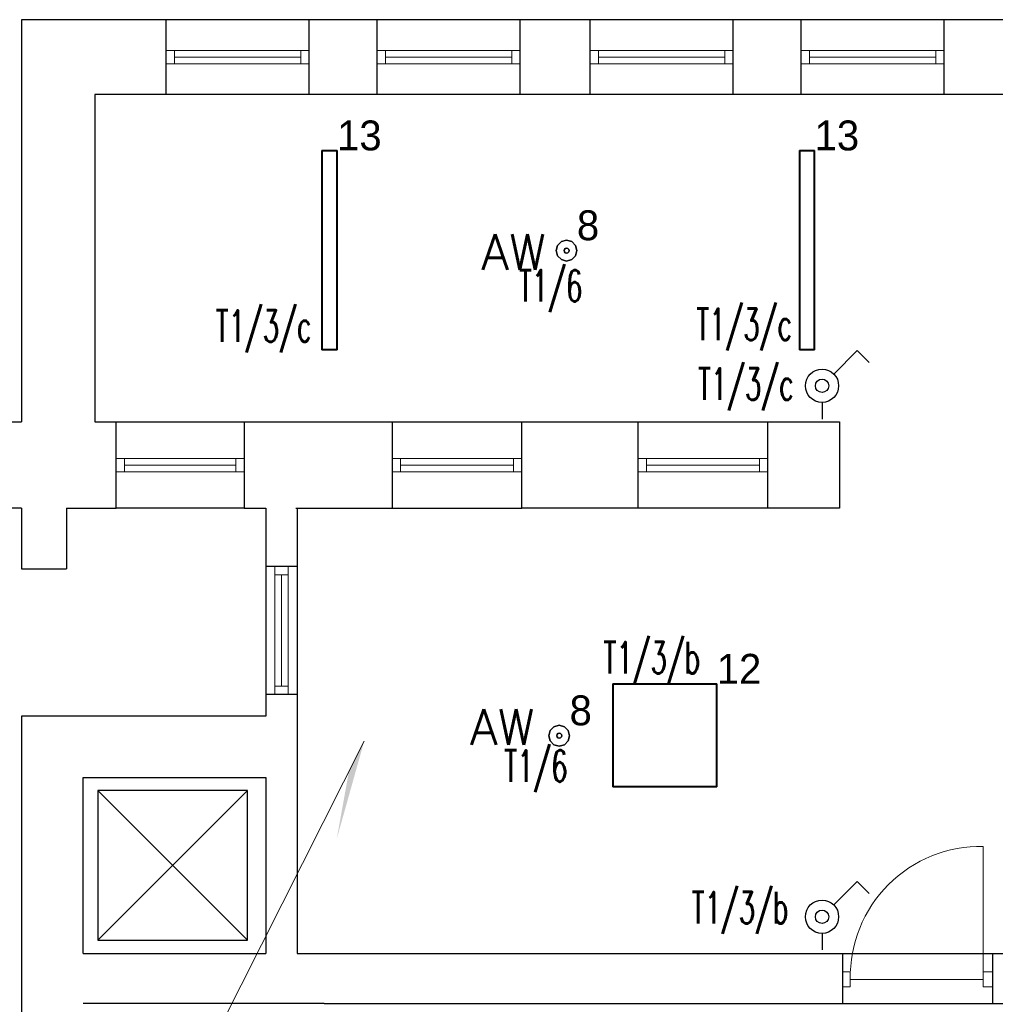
# Model space of a CAD drawing. Header units: millimetres. Extents: x 2260 to 32334, y -33324 to 11762.
# Tile 41 of 79: x 5402 to 5989, y 7225 to 7817. Entities that reach past the tile are written whole.
import ezdxf
from ezdxf.enums import TextEntityAlignment as Align

# ---------------------------------------------------------------- set-up
doc = ezdxf.new("R2010")
doc.units = ezdxf.units.MM
for name, color, linetype in [('DLX_BLD0_LUM', 142, 'Continuous'), ('DLX_BLD0_LUMKEY_IDX', 142, 'Continuous'), ('DLX_BLD1_LUM', 142, 'Continuous'), ('DLX_BLD1_LUMKEY_IDX', 142, 'Continuous'), ('EL_OS_Adres_Opraw', 7, 'Continuous'), ('EL_OSPRZĘT OŚW.', 142, 'Continuous')]:
    doc.layers.add(name, color=color, linetype=linetype)
for name, color, linetype, lineweight in [('E-OPISY', 7, 'Continuous', 0), ('stolarka', 3, 'Continuous', 9), ('ściany nośne', 1, 'Continuous', 25)]:
    doc.layers.add(name, color=color, linetype=linetype, lineweight=lineweight)
doc.styles.add('ADESK1', font='romans', dxfattribs={"oblique": 15})
doc.styles.add('KO', font='simplex.shx')
doc.styles.add('TableTextStyle', font='txt')

# ---------------------------------------------------------------- blocks, each defined once
blk = doc.blocks.new('A$C79356FD1')
at = {"ltscale": 0.5}
blk.add_line((0, 0.5, -66), (0, 0, -66), dxfattribs=at)

msp = doc.modelspace()

# ---------------------------------------------------------------- hatches: boundary and pattern name
at = {"layer": 'E-OPISY'}
h = msp.add_hatch(color=0, dxfattribs=at)
h.dxf.hatch_style = 1
h.paths.add_polyline_path([(5609.607, 7383.149), (5593.033, 7324.095), (5600.39, 7364.863)])

# ---------------------------------------------------------------- linework, layer by layer
at = {"layer": 'DLX_BLD0_LUM'}
for points in [[(5584.105, 7618.585, 0), (5584.105, 7738.585, 0)], [(5584.105, 7738.585, 0), (5584.105, 7738.585, 0)], [(5584.105, 7738.585, 0), (5584.105, 7618.585, 0)], [(5584.105, 7738.585, 0), (5593.305, 7738.585, 0)], [(5593.305, 7738.585, 0), (5584.105, 7738.585, 0)], [(5584.105, 7738.585, 0), (5584.105, 7738.585, 0)], [(5584.105, 7738.585, 0), (5584.105, 7618.585, 0)], [(5593.305, 7738.585, 0), (5584.105, 7738.585, 0)], [(5584.105, 7618.585, 0), (5584.105, 7738.585, 0)], [(5584.105, 7738.585, 0), (5593.305, 7738.585, 0)], [(5584.355, 7738.335, 0), (5584.355, 7618.835, 0)], [(5593.055, 7738.335, 0), (5584.355, 7738.335, 0)], [(5584.355, 7618.835, 0), (5584.355, 7738.335, 0)], [(5584.355, 7738.335, 0), (5593.055, 7738.335, 0)], [(5593.055, 7618.835, 0), (5593.055, 7738.335, 0)], [(5593.055, 7738.335, 0), (5593.055, 7618.835, 0)], [(5593.305, 7738.585, 0), (5593.305, 7618.585, 0)], [(5593.305, 7618.585, 0), (5593.305, 7738.585, 0)], [(5593.305, 7738.585, 0), (5593.305, 7738.585, 0)], [(5593.305, 7738.585, 0), (5593.305, 7738.585, 0)], [(5593.305, 7618.585, 0), (5593.305, 7738.585, 0)], [(5593.305, 7738.585, 0), (5593.305, 7618.585, 0)], [(5871.348, 7618.585, 0), (5871.348, 7738.585, 0)], [(5871.348, 7738.585, 0), (5871.348, 7738.585, 0)], [(5871.348, 7738.585, 0), (5871.348, 7618.585, 0)], [(5871.348, 7738.585, 0), (5880.548, 7738.585, 0)], [(5880.548, 7738.585, 0), (5871.348, 7738.585, 0)], [(5871.348, 7738.585, 0), (5871.348, 7738.585, 0)], [(5871.348, 7738.585, 0), (5871.348, 7618.585, 0)], [(5880.548, 7738.585, 0), (5871.348, 7738.585, 0)], [(5871.348, 7618.585, 0), (5871.348, 7738.585, 0)], [(5871.348, 7738.585, 0), (5880.548, 7738.585, 0)], [(5871.598, 7738.335, 0), (5871.598, 7618.835, 0)], [(5880.298, 7738.335, 0), (5871.598, 7738.335, 0)], [(5871.598, 7618.835, 0), (5871.598, 7738.335, 0)], [(5871.598, 7738.335, 0), (5880.298, 7738.335, 0)], [(5880.298, 7618.835, 0), (5880.298, 7738.335, 0)], [(5880.298, 7738.335, 0), (5880.298, 7618.835, 0)], [(5880.548, 7738.585, 0), (5880.548, 7618.585, 0)], [(5880.548, 7618.585, 0), (5880.548, 7738.585, 0)], [(5880.548, 7738.585, 0), (5880.548, 7738.585, 0)], [(5880.548, 7738.585, 0), (5880.548, 7738.585, 0)], [(5880.548, 7618.585, 0), (5880.548, 7738.585, 0)], [(5880.548, 7738.585, 0), (5880.548, 7618.585, 0)], [(5593.305, 7618.585, 0), (5584.105, 7618.585, 0)], [(5584.105, 7618.585, 0), (5584.105, 7618.585, 0)], [(5584.105, 7618.585, 0), (5593.305, 7618.585, 0)], [(5584.105, 7618.585, 0), (5584.105, 7618.585, 0)], [(5584.105, 7618.585, 0), (5593.305, 7618.585, 0)], [(5593.305, 7618.585, 0), (5584.105, 7618.585, 0)], [(5584.355, 7618.835, 0), (5593.055, 7618.835, 0)], [(5593.055, 7618.835, 0), (5584.355, 7618.835, 0)], [(5593.305, 7618.585, 0), (5593.305, 7618.585, 0)], [(5593.305, 7618.585, 0), (5593.305, 7618.585, 0)], [(5880.548, 7618.585, 0), (5871.348, 7618.585, 0)], [(5871.348, 7618.585, 0), (5871.348, 7618.585, 0)], [(5871.348, 7618.585, 0), (5880.548, 7618.585, 0)], [(5871.348, 7618.585, 0), (5871.348, 7618.585, 0)], [(5871.348, 7618.585, 0), (5880.548, 7618.585, 0)], [(5880.548, 7618.585, 0), (5871.348, 7618.585, 0)], [(5871.598, 7618.835, 0), (5880.298, 7618.835, 0)], [(5880.298, 7618.835, 0), (5871.598, 7618.835, 0)], [(5880.548, 7618.585, 0), (5880.548, 7618.585, 0)], [(5880.548, 7618.585, 0), (5880.548, 7618.585, 0)], [(5759.19, 7355.637, 0), (5759.19, 7417.637, 0)], [(5759.19, 7417.637, 0), (5759.19, 7417.637, 0)], [(5759.19, 7417.637, 0), (5759.19, 7355.637, 0)], [(5759.19, 7417.637, 0), (5821.69, 7417.637, 0)], [(5821.69, 7417.637, 0), (5759.19, 7417.637, 0)], [(5759.19, 7417.637, 0), (5759.19, 7417.637, 0)], [(5759.19, 7417.637, 0), (5759.19, 7355.637, 0)], [(5821.69, 7417.637, 0), (5759.19, 7417.637, 0)], [(5759.19, 7355.637, 0), (5759.19, 7417.637, 0)], [(5759.19, 7417.637, 0), (5821.69, 7417.637, 0)], [(5821.69, 7417.637, 0), (5821.69, 7355.637, 0)], [(5821.69, 7355.637, 0), (5821.69, 7417.637, 0)], [(5821.69, 7417.637, 0), (5821.69, 7417.637, 0)], [(5821.69, 7417.637, 0), (5821.69, 7417.637, 0)], [(5821.69, 7355.637, 0), (5821.69, 7417.637, 0)], [(5821.69, 7417.637, 0), (5821.69, 7355.637, 0)], [(5759.439, 7417.387, 0), (5759.439, 7355.887, 0)], [(5821.44, 7417.387, 0), (5759.439, 7417.387, 0)], [(5759.439, 7355.887, 0), (5759.439, 7417.387, 0)], [(5759.439, 7417.387, 0), (5821.44, 7417.387, 0)], [(5821.44, 7355.887, 0), (5821.44, 7417.387, 0)], [(5821.44, 7417.387, 0), (5821.44, 7355.887, 0)], [(5821.69, 7355.637, 0), (5759.19, 7355.637, 0)], [(5759.19, 7355.637, 0), (5759.19, 7355.637, 0)], [(5759.19, 7355.637, 0), (5821.69, 7355.637, 0)], [(5759.19, 7355.637, 0), (5759.19, 7355.637, 0)], [(5759.19, 7355.637, 0), (5821.69, 7355.637, 0)], [(5821.69, 7355.637, 0), (5759.19, 7355.637, 0)], [(5759.439, 7355.887, 0), (5821.44, 7355.887, 0)], [(5821.44, 7355.887, 0), (5759.439, 7355.887, 0)], [(5821.69, 7355.637, 0), (5821.69, 7355.637, 0)], [(5821.69, 7355.637, 0), (5821.69, 7355.637, 0)]]:
    msp.add_polyline3d(points, dxfattribs=at)
at = {"layer": 'DLX_BLD1_LUM'}
for points in [[(5728.183, 7683.699, 0), (5731.308, 7684.536, 0)], [(5731.308, 7684.536, 0), (5728.183, 7683.699, 0)], [(5731.308, 7684.536, 0), (5728.183, 7683.699, 0)], [(5728.183, 7683.699, 0), (5731.308, 7684.536, 0)], [(5728.183, 7683.699, 0), (5731.308, 7684.536, 0)], [(5731.308, 7684.536, 0), (5728.183, 7683.699, 0)], [(5731.308, 7684.536, 0), (5728.183, 7683.699, 0)], [(5728.183, 7683.699, 0), (5731.308, 7684.536, 0)], [(5731.308, 7684.536, 0), (5731.308, 7684.536, 0)], [(5731.308, 7684.536, 0), (5734.433, 7683.699, 0)], [(5734.433, 7683.699, 0), (5731.308, 7684.536, 0)], [(5731.308, 7684.536, 0), (5731.308, 7684.536, 0)], [(5734.433, 7683.699, 0), (5731.308, 7684.536, 0)], [(5731.308, 7684.536, 0), (5734.433, 7683.699, 0)], [(5731.308, 7684.536, 0), (5731.308, 7684.536, 0)], [(5731.308, 7684.536, 0), (5734.433, 7683.699, 0)], [(5734.433, 7683.699, 0), (5731.308, 7684.536, 0)], [(5731.308, 7684.536, 0), (5731.308, 7684.536, 0)], [(5734.433, 7683.699, 0), (5731.308, 7684.536, 0)], [(5731.308, 7684.536, 0), (5734.433, 7683.699, 0)], [(5725.058, 7678.286, 0), (5725.895, 7681.411, 0)], [(5725.895, 7681.411, 0), (5725.058, 7678.286, 0)], [(5725.895, 7681.411, 0), (5725.058, 7678.286, 0)], [(5725.058, 7678.286, 0), (5725.895, 7681.411, 0)], [(5725.058, 7678.286, 0), (5725.895, 7681.411, 0)], [(5725.895, 7681.411, 0), (5725.058, 7678.286, 0)], [(5725.895, 7681.411, 0), (5725.058, 7678.286, 0)], [(5725.058, 7678.286, 0), (5725.895, 7681.411, 0)], [(5725.895, 7675.161, 0), (5725.058, 7678.286, 0)], [(5725.058, 7678.286, 0), (5725.058, 7678.286, 0)], [(5725.058, 7678.286, 0), (5725.895, 7675.161, 0)], [(5725.058, 7678.286, 0), (5725.058, 7678.286, 0)], [(5725.058, 7678.286, 0), (5725.895, 7675.161, 0)], [(5725.895, 7675.161, 0), (5725.058, 7678.286, 0)], [(5725.895, 7675.161, 0), (5725.058, 7678.286, 0)], [(5725.058, 7678.286, 0), (5725.058, 7678.286, 0)], [(5725.058, 7678.286, 0), (5725.895, 7675.161, 0)], [(5725.058, 7678.286, 0), (5725.058, 7678.286, 0)], [(5725.058, 7678.286, 0), (5725.895, 7675.161, 0)], [(5725.895, 7675.161, 0), (5725.058, 7678.286, 0)], [(5725.895, 7681.411, 0), (5728.183, 7683.699, 0)], [(5728.183, 7683.699, 0), (5725.895, 7681.411, 0)], [(5728.183, 7683.699, 0), (5725.895, 7681.411, 0)], [(5725.895, 7681.411, 0), (5728.183, 7683.699, 0)], [(5725.895, 7681.411, 0), (5728.183, 7683.699, 0)], [(5728.183, 7683.699, 0), (5725.895, 7681.411, 0)], [(5728.183, 7683.699, 0), (5725.895, 7681.411, 0)], [(5725.895, 7681.411, 0), (5728.183, 7683.699, 0)], [(5725.895, 7681.411, 0), (5725.895, 7681.411, 0)], [(5725.895, 7681.411, 0), (5725.895, 7681.411, 0)], [(5725.895, 7681.411, 0), (5725.895, 7681.411, 0)], [(5725.895, 7681.411, 0), (5725.895, 7681.411, 0)], [(5728.183, 7683.699, 0), (5728.183, 7683.699, 0)], [(5728.183, 7683.699, 0), (5728.183, 7683.699, 0)], [(5728.183, 7683.699, 0), (5728.183, 7683.699, 0)], [(5728.183, 7683.699, 0), (5728.183, 7683.699, 0)], [(5730.008, 7679.036, 0), (5729.808, 7678.286, 0)], [(5729.808, 7678.286, 0), (5730.008, 7679.036, 0)], [(5730.008, 7679.036, 0), (5729.808, 7678.286, 0)], [(5729.808, 7678.286, 0), (5730.008, 7679.036, 0)], [(5729.808, 7678.286, 0), (5730.008, 7677.536, 0)], [(5730.008, 7677.536, 0), (5729.808, 7678.286, 0)], [(5729.808, 7678.286, 0), (5730.008, 7677.536, 0)], [(5730.008, 7677.536, 0), (5729.808, 7678.286, 0)], [(5730.558, 7679.585, 0), (5730.008, 7679.036, 0)], [(5730.008, 7679.036, 0), (5730.558, 7679.585, 0)], [(5730.558, 7679.585, 0), (5730.008, 7679.036, 0)], [(5730.008, 7679.036, 0), (5730.558, 7679.585, 0)], [(5731.308, 7679.786, 0), (5730.558, 7679.585, 0)], [(5730.558, 7679.585, 0), (5731.308, 7679.786, 0)], [(5731.308, 7679.786, 0), (5730.558, 7679.585, 0)], [(5730.558, 7679.585, 0), (5731.308, 7679.786, 0)], [(5732.058, 7679.585, 0), (5731.308, 7679.786, 0)], [(5731.308, 7679.786, 0), (5732.058, 7679.585, 0)], [(5732.058, 7679.585, 0), (5731.308, 7679.786, 0)], [(5731.308, 7679.786, 0), (5732.058, 7679.585, 0)], [(5732.607, 7679.036, 0), (5732.058, 7679.585, 0)], [(5732.058, 7679.585, 0), (5732.607, 7679.036, 0)], [(5732.607, 7679.036, 0), (5732.058, 7679.585, 0)], [(5732.058, 7679.585, 0), (5732.607, 7679.036, 0)], [(5732.808, 7678.286, 0), (5732.607, 7679.036, 0)], [(5732.607, 7679.036, 0), (5732.808, 7678.286, 0)], [(5732.808, 7678.286, 0), (5732.607, 7679.036, 0)], [(5732.607, 7679.036, 0), (5732.808, 7678.286, 0)], [(5732.607, 7677.536, 0), (5732.808, 7678.286, 0)], [(5732.808, 7678.286, 0), (5732.607, 7677.536, 0)], [(5732.607, 7677.536, 0), (5732.808, 7678.286, 0)], [(5732.808, 7678.286, 0), (5732.607, 7677.536, 0)], [(5734.433, 7683.699, 0), (5734.433, 7683.699, 0)], [(5734.433, 7683.699, 0), (5736.72, 7681.411, 0)], [(5736.72, 7681.411, 0), (5734.433, 7683.699, 0)], [(5734.433, 7683.699, 0), (5734.433, 7683.699, 0)], [(5736.72, 7681.411, 0), (5734.433, 7683.699, 0)], [(5734.433, 7683.699, 0), (5736.72, 7681.411, 0)], [(5734.433, 7683.699, 0), (5734.433, 7683.699, 0)], [(5734.433, 7683.699, 0), (5736.72, 7681.411, 0)], [(5736.72, 7681.411, 0), (5734.433, 7683.699, 0)], [(5734.433, 7683.699, 0), (5734.433, 7683.699, 0)], [(5736.72, 7681.411, 0), (5734.433, 7683.699, 0)], [(5734.433, 7683.699, 0), (5736.72, 7681.411, 0)], [(5736.72, 7681.411, 0), (5736.72, 7681.411, 0)], [(5736.72, 7681.411, 0), (5737.558, 7678.286, 0)], [(5737.558, 7678.286, 0), (5736.72, 7681.411, 0)], [(5736.72, 7681.411, 0), (5736.72, 7681.411, 0)], [(5737.558, 7678.286, 0), (5736.72, 7681.411, 0)], [(5736.72, 7681.411, 0), (5737.558, 7678.286, 0)], [(5736.72, 7681.411, 0), (5736.72, 7681.411, 0)], [(5736.72, 7681.411, 0), (5737.558, 7678.286, 0)], [(5737.558, 7678.286, 0), (5736.72, 7681.411, 0)], [(5736.72, 7681.411, 0), (5736.72, 7681.411, 0)], [(5737.558, 7678.286, 0), (5736.72, 7681.411, 0)], [(5736.72, 7681.411, 0), (5737.558, 7678.286, 0)], [(5737.558, 7678.286, 0), (5736.72, 7675.161, 0)], [(5736.72, 7675.161, 0), (5737.558, 7678.286, 0)], [(5736.72, 7675.161, 0), (5737.558, 7678.286, 0)], [(5737.558, 7678.286, 0), (5736.72, 7675.161, 0)], [(5737.558, 7678.286, 0), (5736.72, 7675.161, 0)], [(5736.72, 7675.161, 0), (5737.558, 7678.286, 0)], [(5736.72, 7675.161, 0), (5737.558, 7678.286, 0)], [(5737.558, 7678.286, 0), (5736.72, 7675.161, 0)], [(5737.558, 7678.286, 0), (5737.558, 7678.286, 0)], [(5737.558, 7678.286, 0), (5737.558, 7678.286, 0)], [(5737.558, 7678.286, 0), (5737.558, 7678.286, 0)], [(5737.558, 7678.286, 0), (5737.558, 7678.286, 0)], [(5728.183, 7672.873, 0), (5725.895, 7675.161, 0)], [(5725.895, 7675.161, 0), (5725.895, 7675.161, 0)], [(5725.895, 7675.161, 0), (5728.183, 7672.873, 0)], [(5725.895, 7675.161, 0), (5725.895, 7675.161, 0)], [(5725.895, 7675.161, 0), (5728.183, 7672.873, 0)], [(5728.183, 7672.873, 0), (5725.895, 7675.161, 0)], [(5728.183, 7672.873, 0), (5725.895, 7675.161, 0)], [(5725.895, 7675.161, 0), (5725.895, 7675.161, 0)], [(5725.895, 7675.161, 0), (5728.183, 7672.873, 0)], [(5725.895, 7675.161, 0), (5725.895, 7675.161, 0)], [(5725.895, 7675.161, 0), (5728.183, 7672.873, 0)], [(5728.183, 7672.873, 0), (5725.895, 7675.161, 0)], [(5731.308, 7672.036, 0), (5728.183, 7672.873, 0)], [(5728.183, 7672.873, 0), (5728.183, 7672.873, 0)], [(5728.183, 7672.873, 0), (5731.308, 7672.036, 0)], [(5728.183, 7672.873, 0), (5728.183, 7672.873, 0)], [(5728.183, 7672.873, 0), (5731.308, 7672.036, 0)], [(5731.308, 7672.036, 0), (5728.183, 7672.873, 0)], [(5731.308, 7672.036, 0), (5728.183, 7672.873, 0)], [(5728.183, 7672.873, 0), (5728.183, 7672.873, 0)], [(5728.183, 7672.873, 0), (5731.308, 7672.036, 0)], [(5728.183, 7672.873, 0), (5728.183, 7672.873, 0)], [(5728.183, 7672.873, 0), (5731.308, 7672.036, 0)], [(5731.308, 7672.036, 0), (5728.183, 7672.873, 0)], [(5730.008, 7677.536, 0), (5730.558, 7676.987, 0)], [(5730.558, 7676.987, 0), (5730.008, 7677.536, 0)], [(5730.008, 7677.536, 0), (5730.558, 7676.987, 0)], [(5730.558, 7676.987, 0), (5730.008, 7677.536, 0)], [(5730.558, 7676.987, 0), (5731.308, 7676.786, 0)], [(5731.308, 7676.786, 0), (5730.558, 7676.987, 0)], [(5730.558, 7676.987, 0), (5731.308, 7676.786, 0)], [(5731.308, 7676.786, 0), (5730.558, 7676.987, 0)], [(5731.308, 7676.786, 0), (5732.058, 7676.987, 0)], [(5732.058, 7676.987, 0), (5731.308, 7676.786, 0)], [(5731.308, 7676.786, 0), (5732.058, 7676.987, 0)], [(5732.058, 7676.987, 0), (5731.308, 7676.786, 0)], [(5734.433, 7672.873, 0), (5731.308, 7672.036, 0)], [(5731.308, 7672.036, 0), (5734.433, 7672.873, 0)], [(5731.308, 7672.036, 0), (5734.433, 7672.873, 0)], [(5734.433, 7672.873, 0), (5731.308, 7672.036, 0)], [(5734.433, 7672.873, 0), (5731.308, 7672.036, 0)], [(5731.308, 7672.036, 0), (5734.433, 7672.873, 0)], [(5731.308, 7672.036, 0), (5734.433, 7672.873, 0)], [(5734.433, 7672.873, 0), (5731.308, 7672.036, 0)], [(5732.058, 7676.987, 0), (5732.607, 7677.536, 0)], [(5732.607, 7677.536, 0), (5732.058, 7676.987, 0)], [(5732.058, 7676.987, 0), (5732.607, 7677.536, 0)], [(5732.607, 7677.536, 0), (5732.058, 7676.987, 0)], [(5736.72, 7675.161, 0), (5734.433, 7672.873, 0)], [(5734.433, 7672.873, 0), (5736.72, 7675.161, 0)], [(5734.433, 7672.873, 0), (5736.72, 7675.161, 0)], [(5736.72, 7675.161, 0), (5734.433, 7672.873, 0)], [(5736.72, 7675.161, 0), (5734.433, 7672.873, 0)], [(5734.433, 7672.873, 0), (5736.72, 7675.161, 0)], [(5734.433, 7672.873, 0), (5736.72, 7675.161, 0)], [(5736.72, 7675.161, 0), (5734.433, 7672.873, 0)], [(5734.433, 7672.873, 0), (5734.433, 7672.873, 0)], [(5734.433, 7672.873, 0), (5734.433, 7672.873, 0)], [(5734.433, 7672.873, 0), (5734.433, 7672.873, 0)], [(5734.433, 7672.873, 0), (5734.433, 7672.873, 0)], [(5736.72, 7675.161, 0), (5736.72, 7675.161, 0)], [(5736.72, 7675.161, 0), (5736.72, 7675.161, 0)], [(5736.72, 7675.161, 0), (5736.72, 7675.161, 0)], [(5736.72, 7675.161, 0), (5736.72, 7675.161, 0)], [(5731.308, 7672.036, 0), (5731.308, 7672.036, 0)], [(5731.308, 7672.036, 0), (5731.308, 7672.036, 0)], [(5731.308, 7672.036, 0), (5731.308, 7672.036, 0)], [(5731.308, 7672.036, 0), (5731.308, 7672.036, 0)], [(5720.635, 7386.402, 0), (5721.473, 7389.527, 0)], [(5721.473, 7389.527, 0), (5720.635, 7386.402, 0)], [(5721.473, 7389.527, 0), (5720.635, 7386.402, 0)], [(5720.635, 7386.402, 0), (5721.473, 7389.527, 0)], [(5720.635, 7386.402, 0), (5721.473, 7389.527, 0)], [(5721.473, 7389.527, 0), (5720.635, 7386.402, 0)], [(5721.473, 7389.527, 0), (5720.635, 7386.402, 0)], [(5720.635, 7386.402, 0), (5721.473, 7389.527, 0)], [(5721.473, 7389.527, 0), (5723.76, 7391.815, 0)], [(5723.76, 7391.815, 0), (5721.473, 7389.527, 0)], [(5723.76, 7391.815, 0), (5721.473, 7389.527, 0)], [(5721.473, 7389.527, 0), (5723.76, 7391.815, 0)], [(5721.473, 7389.527, 0), (5723.76, 7391.815, 0)], [(5723.76, 7391.815, 0), (5721.473, 7389.527, 0)], [(5723.76, 7391.815, 0), (5721.473, 7389.527, 0)], [(5721.473, 7389.527, 0), (5723.76, 7391.815, 0)], [(5721.473, 7389.527, 0), (5721.473, 7389.527, 0)], [(5721.473, 7389.527, 0), (5721.473, 7389.527, 0)], [(5721.473, 7389.527, 0), (5721.473, 7389.527, 0)], [(5721.473, 7389.527, 0), (5721.473, 7389.527, 0)], [(5723.76, 7391.815, 0), (5726.885, 7392.652, 0)], [(5726.885, 7392.652, 0), (5723.76, 7391.815, 0)], [(5726.885, 7392.652, 0), (5723.76, 7391.815, 0)], [(5723.76, 7391.815, 0), (5726.885, 7392.652, 0)], [(5723.76, 7391.815, 0), (5726.885, 7392.652, 0)], [(5726.885, 7392.652, 0), (5723.76, 7391.815, 0)], [(5726.885, 7392.652, 0), (5723.76, 7391.815, 0)], [(5723.76, 7391.815, 0), (5726.885, 7392.652, 0)], [(5723.76, 7391.815, 0), (5723.76, 7391.815, 0)], [(5723.76, 7391.815, 0), (5723.76, 7391.815, 0)], [(5723.76, 7391.815, 0), (5723.76, 7391.815, 0)], [(5723.76, 7391.815, 0), (5723.76, 7391.815, 0)], [(5726.885, 7392.652, 0), (5726.885, 7392.652, 0)], [(5726.885, 7392.652, 0), (5730.01, 7391.815, 0)], [(5730.01, 7391.815, 0), (5726.885, 7392.652, 0)], [(5726.885, 7392.652, 0), (5726.885, 7392.652, 0)], [(5730.01, 7391.815, 0), (5726.885, 7392.652, 0)], [(5726.885, 7392.652, 0), (5730.01, 7391.815, 0)], [(5726.885, 7392.652, 0), (5726.885, 7392.652, 0)], [(5726.885, 7392.652, 0), (5730.01, 7391.815, 0)], [(5730.01, 7391.815, 0), (5726.885, 7392.652, 0)], [(5726.885, 7392.652, 0), (5726.885, 7392.652, 0)], [(5730.01, 7391.815, 0), (5726.885, 7392.652, 0)], [(5726.885, 7392.652, 0), (5730.01, 7391.815, 0)], [(5730.01, 7391.815, 0), (5730.01, 7391.815, 0)], [(5730.01, 7391.815, 0), (5732.298, 7389.527, 0)], [(5732.298, 7389.527, 0), (5730.01, 7391.815, 0)], [(5730.01, 7391.815, 0), (5730.01, 7391.815, 0)], [(5732.298, 7389.527, 0), (5730.01, 7391.815, 0)], [(5730.01, 7391.815, 0), (5732.298, 7389.527, 0)], [(5730.01, 7391.815, 0), (5730.01, 7391.815, 0)], [(5730.01, 7391.815, 0), (5732.298, 7389.527, 0)], [(5732.298, 7389.527, 0), (5730.01, 7391.815, 0)], [(5730.01, 7391.815, 0), (5730.01, 7391.815, 0)], [(5732.298, 7389.527, 0), (5730.01, 7391.815, 0)], [(5730.01, 7391.815, 0), (5732.298, 7389.527, 0)], [(5732.298, 7389.527, 0), (5732.298, 7389.527, 0)], [(5732.298, 7389.527, 0), (5733.135, 7386.402, 0)], [(5733.135, 7386.402, 0), (5732.298, 7389.527, 0)], [(5732.298, 7389.527, 0), (5732.298, 7389.527, 0)], [(5733.135, 7386.402, 0), (5732.298, 7389.527, 0)], [(5732.298, 7389.527, 0), (5733.135, 7386.402, 0)], [(5732.298, 7389.527, 0), (5732.298, 7389.527, 0)], [(5732.298, 7389.527, 0), (5733.135, 7386.402, 0)], [(5733.135, 7386.402, 0), (5732.298, 7389.527, 0)], [(5732.298, 7389.527, 0), (5732.298, 7389.527, 0)], [(5733.135, 7386.402, 0), (5732.298, 7389.527, 0)], [(5732.298, 7389.527, 0), (5733.135, 7386.402, 0)], [(5721.473, 7383.277, 0), (5720.635, 7386.402, 0)], [(5720.635, 7386.402, 0), (5720.635, 7386.402, 0)], [(5720.635, 7386.402, 0), (5721.473, 7383.277, 0)], [(5720.635, 7386.402, 0), (5720.635, 7386.402, 0)], [(5720.635, 7386.402, 0), (5721.473, 7383.277, 0)], [(5721.473, 7383.277, 0), (5720.635, 7386.402, 0)], [(5721.473, 7383.277, 0), (5720.635, 7386.402, 0)], [(5720.635, 7386.402, 0), (5720.635, 7386.402, 0)], [(5720.635, 7386.402, 0), (5721.473, 7383.277, 0)], [(5720.635, 7386.402, 0), (5720.635, 7386.402, 0)], [(5720.635, 7386.402, 0), (5721.473, 7383.277, 0)], [(5721.473, 7383.277, 0), (5720.635, 7386.402, 0)], [(5723.76, 7380.989, 0), (5721.473, 7383.277, 0)], [(5721.473, 7383.277, 0), (5721.473, 7383.277, 0)], [(5721.473, 7383.277, 0), (5723.76, 7380.989, 0)], [(5721.473, 7383.277, 0), (5721.473, 7383.277, 0)], [(5721.473, 7383.277, 0), (5723.76, 7380.989, 0)], [(5723.76, 7380.989, 0), (5721.473, 7383.277, 0)], [(5723.76, 7380.989, 0), (5721.473, 7383.277, 0)], [(5721.473, 7383.277, 0), (5721.473, 7383.277, 0)], [(5721.473, 7383.277, 0), (5723.76, 7380.989, 0)], [(5721.473, 7383.277, 0), (5721.473, 7383.277, 0)], [(5721.473, 7383.277, 0), (5723.76, 7380.989, 0)], [(5723.76, 7380.989, 0), (5721.473, 7383.277, 0)], [(5725.586, 7387.152, 0), (5725.385, 7386.402, 0)], [(5725.385, 7386.402, 0), (5725.586, 7387.152, 0)], [(5725.586, 7387.152, 0), (5725.385, 7386.402, 0)], [(5725.385, 7386.402, 0), (5725.586, 7387.152, 0)], [(5725.385, 7386.402, 0), (5725.586, 7385.652, 0)], [(5725.586, 7385.652, 0), (5725.385, 7386.402, 0)], [(5725.385, 7386.402, 0), (5725.586, 7385.652, 0)], [(5725.586, 7385.652, 0), (5725.385, 7386.402, 0)], [(5726.135, 7387.701, 0), (5725.586, 7387.152, 0)], [(5725.586, 7387.152, 0), (5726.135, 7387.701, 0)], [(5726.135, 7387.701, 0), (5725.586, 7387.152, 0)], [(5725.586, 7387.152, 0), (5726.135, 7387.701, 0)], [(5725.586, 7385.652, 0), (5726.135, 7385.103, 0)], [(5726.135, 7385.103, 0), (5725.586, 7385.652, 0)], [(5725.586, 7385.652, 0), (5726.135, 7385.103, 0)], [(5726.135, 7385.103, 0), (5725.586, 7385.652, 0)], [(5726.885, 7387.902, 0), (5726.135, 7387.701, 0)], [(5726.135, 7387.701, 0), (5726.885, 7387.902, 0)], [(5726.885, 7387.902, 0), (5726.135, 7387.701, 0)], [(5726.135, 7387.701, 0), (5726.885, 7387.902, 0)], [(5726.135, 7385.103, 0), (5726.885, 7384.902, 0)], [(5726.885, 7384.902, 0), (5726.135, 7385.103, 0)], [(5726.135, 7385.103, 0), (5726.885, 7384.902, 0)], [(5726.885, 7384.902, 0), (5726.135, 7385.103, 0)], [(5727.635, 7387.701, 0), (5726.885, 7387.902, 0)], [(5726.885, 7387.902, 0), (5727.635, 7387.701, 0)], [(5727.635, 7387.701, 0), (5726.885, 7387.902, 0)], [(5726.885, 7387.902, 0), (5727.635, 7387.701, 0)], [(5726.885, 7384.902, 0), (5727.635, 7385.103, 0)], [(5727.635, 7385.103, 0), (5726.885, 7384.902, 0)], [(5726.885, 7384.902, 0), (5727.635, 7385.103, 0)], [(5727.635, 7385.103, 0), (5726.885, 7384.902, 0)], [(5728.185, 7387.152, 0), (5727.635, 7387.701, 0)], [(5727.635, 7387.701, 0), (5728.185, 7387.152, 0)], [(5728.185, 7387.152, 0), (5727.635, 7387.701, 0)], [(5727.635, 7387.701, 0), (5728.185, 7387.152, 0)], [(5727.635, 7385.103, 0), (5728.185, 7385.652, 0)], [(5728.185, 7385.652, 0), (5727.635, 7385.103, 0)], [(5727.635, 7385.103, 0), (5728.185, 7385.652, 0)], [(5728.185, 7385.652, 0), (5727.635, 7385.103, 0)], [(5728.385, 7386.402, 0), (5728.185, 7387.152, 0)], [(5728.185, 7387.152, 0), (5728.385, 7386.402, 0)], [(5728.385, 7386.402, 0), (5728.185, 7387.152, 0)], [(5728.185, 7387.152, 0), (5728.385, 7386.402, 0)], [(5728.185, 7385.652, 0), (5728.385, 7386.402, 0)], [(5728.385, 7386.402, 0), (5728.185, 7385.652, 0)], [(5728.185, 7385.652, 0), (5728.385, 7386.402, 0)], [(5728.385, 7386.402, 0), (5728.185, 7385.652, 0)], [(5732.298, 7383.277, 0), (5730.01, 7380.989, 0)], [(5730.01, 7380.989, 0), (5732.298, 7383.277, 0)], [(5730.01, 7380.989, 0), (5732.298, 7383.277, 0)], [(5732.298, 7383.277, 0), (5730.01, 7380.989, 0)], [(5732.298, 7383.277, 0), (5730.01, 7380.989, 0)], [(5730.01, 7380.989, 0), (5732.298, 7383.277, 0)], [(5730.01, 7380.989, 0), (5732.298, 7383.277, 0)], [(5732.298, 7383.277, 0), (5730.01, 7380.989, 0)], [(5733.135, 7386.402, 0), (5732.298, 7383.277, 0)], [(5732.298, 7383.277, 0), (5733.135, 7386.402, 0)], [(5732.298, 7383.277, 0), (5733.135, 7386.402, 0)], [(5733.135, 7386.402, 0), (5732.298, 7383.277, 0)], [(5733.135, 7386.402, 0), (5732.298, 7383.277, 0)], [(5732.298, 7383.277, 0), (5733.135, 7386.402, 0)], [(5732.298, 7383.277, 0), (5733.135, 7386.402, 0)], [(5733.135, 7386.402, 0), (5732.298, 7383.277, 0)], [(5732.298, 7383.277, 0), (5732.298, 7383.277, 0)], [(5732.298, 7383.277, 0), (5732.298, 7383.277, 0)], [(5732.298, 7383.277, 0), (5732.298, 7383.277, 0)], [(5732.298, 7383.277, 0), (5732.298, 7383.277, 0)], [(5733.135, 7386.402, 0), (5733.135, 7386.402, 0)], [(5733.135, 7386.402, 0), (5733.135, 7386.402, 0)], [(5733.135, 7386.402, 0), (5733.135, 7386.402, 0)], [(5733.135, 7386.402, 0), (5733.135, 7386.402, 0)], [(5726.885, 7380.152, 0), (5723.76, 7380.989, 0)], [(5723.76, 7380.989, 0), (5723.76, 7380.989, 0)], [(5723.76, 7380.989, 0), (5726.885, 7380.152, 0)], [(5723.76, 7380.989, 0), (5723.76, 7380.989, 0)], [(5723.76, 7380.989, 0), (5726.885, 7380.152, 0)], [(5726.885, 7380.152, 0), (5723.76, 7380.989, 0)], [(5726.885, 7380.152, 0), (5723.76, 7380.989, 0)], [(5723.76, 7380.989, 0), (5723.76, 7380.989, 0)], [(5723.76, 7380.989, 0), (5726.885, 7380.152, 0)], [(5723.76, 7380.989, 0), (5723.76, 7380.989, 0)], [(5723.76, 7380.989, 0), (5726.885, 7380.152, 0)], [(5726.885, 7380.152, 0), (5723.76, 7380.989, 0)], [(5730.01, 7380.989, 0), (5726.885, 7380.152, 0)], [(5726.885, 7380.152, 0), (5730.01, 7380.989, 0)], [(5726.885, 7380.152, 0), (5730.01, 7380.989, 0)], [(5730.01, 7380.989, 0), (5726.885, 7380.152, 0)], [(5730.01, 7380.989, 0), (5726.885, 7380.152, 0)], [(5726.885, 7380.152, 0), (5730.01, 7380.989, 0)], [(5726.885, 7380.152, 0), (5730.01, 7380.989, 0)], [(5730.01, 7380.989, 0), (5726.885, 7380.152, 0)], [(5726.885, 7380.152, 0), (5726.885, 7380.152, 0)], [(5726.885, 7380.152, 0), (5726.885, 7380.152, 0)], [(5726.885, 7380.152, 0), (5726.885, 7380.152, 0)], [(5726.885, 7380.152, 0), (5726.885, 7380.152, 0)], [(5730.01, 7380.989, 0), (5730.01, 7380.989, 0)], [(5730.01, 7380.989, 0), (5730.01, 7380.989, 0)], [(5730.01, 7380.989, 0), (5730.01, 7380.989, 0)], [(5730.01, 7380.989, 0), (5730.01, 7380.989, 0)]]:
    msp.add_polyline3d(points, dxfattribs=at)
at = {"layer": 'E-OPISY', "color": 0}
msp.add_line((5396.471, 6960.288), (5609.607, 7383.149), dxfattribs=at)
at = {"layer": 'EL_OSPRZĘT OŚW.', "ltscale": 0.5}
for p, q in [((5892.052, 7604.036), (5906.194, 7618.178)), ((5906.194, 7618.178), (5913.383, 7610.989)), ((5892.052, 7284.538), (5906.194, 7298.68)), ((5906.194, 7298.68), (5913.383, 7291.492))]:
    msp.add_line(p, q, dxfattribs=at)
for centre, major_axis, start_param, end_param in [((5884.981, 7596.965), (7.071, -7.071), 0.7853982, 7.0685835), ((5884.981, 7596.965), (2.828, 2.828), -0.7853982, 5.4977871), ((5884.981, 7277.467), (7.071, -7.071), 0.7853982, 7.0685835), ((5884.981, 7277.467), (2.828, 2.828), -0.7853982, 5.4977871)]:
    msp.add_ellipse(centre, major_axis=major_axis, ratio=1, start_param=start_param, end_param=end_param, dxfattribs=at)
at = {"layer": 'stolarka', "color": 0}
for p, q in [((5490.471, 7798.74), (5495.471, 7798.74)), ((5495.471, 7798.74), (5495.471, 7790.74)), ((5495.471, 7798.74), (5571.471, 7798.74)), ((5576.471, 7798.74), (5571.471, 7798.74)), ((5571.471, 7798.74), (5571.471, 7790.74)), ((5617.471, 7798.74), (5622.471, 7798.74)), ((5622.471, 7798.74), (5622.471, 7790.74)), ((5622.471, 7798.74), (5698.471, 7798.74)), ((5703.471, 7798.74), (5698.471, 7798.74)), ((5698.471, 7798.74), (5698.471, 7790.74)), ((5745.471, 7798.74), (5750.471, 7798.74)), ((5750.471, 7798.74), (5750.471, 7790.74)), ((5750.471, 7798.74), (5826.471, 7798.74)), ((5831.471, 7798.74), (5826.471, 7798.74)), ((5826.471, 7798.74), (5826.471, 7790.74)), ((5872.471, 7798.74), (5877.471, 7798.74)), ((5877.471, 7798.74), (5877.471, 7790.74)), ((5877.471, 7798.74), (5953.471, 7798.74)), ((5958.471, 7798.74), (5953.471, 7798.74)), ((5953.471, 7798.74), (5953.471, 7790.74)), ((5495.471, 7794.74), (5571.471, 7794.74)), ((5622.471, 7794.74), (5698.471, 7794.74)), ((5750.471, 7794.74), (5826.471, 7794.74)), ((5877.471, 7794.74), (5953.471, 7794.74)), ((5495.471, 7790.74), (5490.471, 7790.74)), ((5495.471, 7790.74), (5571.471, 7790.74)), ((5571.471, 7790.74), (5576.471, 7790.74)), ((5622.471, 7790.74), (5617.471, 7790.74)), ((5622.471, 7790.74), (5698.471, 7790.74)), ((5698.471, 7790.74), (5703.471, 7790.74)), ((5750.471, 7790.74), (5745.471, 7790.74)), ((5750.471, 7790.74), (5826.471, 7790.74)), ((5826.471, 7790.74), (5831.471, 7790.74)), ((5877.471, 7790.74), (5872.471, 7790.74)), ((5877.471, 7790.74), (5953.471, 7790.74)), ((5953.471, 7790.74), (5958.471, 7790.74)), ((5460.471, 7553.24), (5465.471, 7553.24)), ((5465.471, 7553.24), (5465.471, 7545.24)), ((5465.471, 7553.24), (5532.471, 7553.24)), ((5465.471, 7549.24), (5532.471, 7549.24)), ((5537.471, 7553.24), (5532.471, 7553.24)), ((5532.471, 7553.24), (5532.471, 7545.24)), ((5626.471, 7553.24), (5631.471, 7553.24)), ((5631.471, 7553.24), (5631.471, 7545.24)), ((5631.471, 7553.24), (5699.471, 7553.24)), ((5631.471, 7549.24), (5699.471, 7549.24)), ((5704.471, 7553.24), (5699.471, 7553.24)), ((5699.471, 7553.24), (5699.471, 7545.24)), ((5774.471, 7553.24), (5779.471, 7553.24)), ((5779.471, 7553.24), (5779.471, 7545.24)), ((5779.471, 7553.24), (5847.471, 7553.24)), ((5779.471, 7549.24), (5847.471, 7549.24)), ((5852.471, 7553.24), (5847.471, 7553.24)), ((5847.471, 7553.24), (5847.471, 7545.24)), ((5465.471, 7545.24), (5460.471, 7545.24)), ((5465.471, 7545.24), (5532.471, 7545.24)), ((5532.471, 7545.24), (5537.471, 7545.24)), ((5631.471, 7545.24), (5626.471, 7545.24)), ((5631.471, 7545.24), (5699.471, 7545.24)), ((5699.471, 7545.24), (5704.471, 7545.24)), ((5779.471, 7545.24), (5774.471, 7545.24)), ((5779.471, 7545.24), (5847.471, 7545.24)), ((5847.471, 7545.24), (5852.471, 7545.24)), ((5555.838, 7483.24), (5555.838, 7488.24)), ((5563.838, 7483.24), (5555.838, 7483.24)), ((5555.838, 7483.24), (5555.838, 7416.24)), ((5559.838, 7483.24), (5559.838, 7416.24)), ((5563.838, 7488.24), (5563.838, 7483.24)), ((5563.838, 7483.24), (5563.838, 7416.24)), ((5563.838, 7416.24), (5555.838, 7416.24)), ((5555.838, 7416.24), (5555.838, 7411.24)), ((5563.838, 7411.24), (5563.838, 7416.24)), ((5981.971, 7239.795), (5981.971, 7319.795)), ((5901.971, 7244.295), (5897.471, 7244.295)), ((5901.971, 7244.295), (5901.971, 7235.295)), ((5981.971, 7244.295), (5981.971, 7235.295)), ((5981.971, 7244.295), (5987.471, 7244.295)), ((5901.971, 7235.295), (5897.471, 7235.295)), ((5981.971, 7239.795), (5901.971, 7239.795)), ((5981.971, 7235.295), (5987.471, 7235.295))]:
    msp.add_line(p, q, dxfattribs=at)
msp.add_lwpolyline([(5981.971, 7319.795, 0.4257353), (5901.971, 7239.795)], format="xyb", dxfattribs=at)
at = {"layer": 'ściany nośne', "color": 0}
for p, q in [((5403.471, 7817.24), (5403.471, 7575.24)), ((6046.471, 7817.24), (5403.471, 7817.24)), ((5490.471, 7772.24), (5490.471, 7817.24)), ((5576.471, 7772.24), (5576.471, 7817.24)), ((5617.471, 7772.24), (5617.471, 7817.24)), ((5703.471, 7772.24), (5703.471, 7817.24)), ((5745.471, 7772.24), (5745.471, 7817.24)), ((5831.471, 7772.24), (5831.471, 7817.24)), ((5872.471, 7772.24), (5872.471, 7817.24)), ((5958.471, 7772.24), (5958.471, 7817.24)), ((6001.471, 7772.24), (5447.471, 7772.24)), ((5447.471, 7772.24), (5447.471, 7575.24)), ((4937.471, 7575.24), (5403.471, 7575.24)), ((5447.471, 7575.24), (5460.471, 7575.24)), ((5460.471, 7575.24), (5537.471, 7575.24)), ((5460.471, 7523.24), (5460.471, 7575.24)), ((5537.471, 7575.24), (5537.471, 7523.24)), ((5537.471, 7575.24), (5568.471, 7575.24)), ((5568.471, 7575.24), (5626.471, 7575.24)), ((5626.471, 7575.24), (5704.471, 7575.24)), ((5626.471, 7575.24), (5626.471, 7523.24)), ((5704.471, 7575.24), (5774.471, 7575.24)), ((5704.471, 7523.24), (5704.471, 7575.24)), ((5774.471, 7575.24), (5852.471, 7575.24)), ((5774.471, 7523.24), (5774.471, 7575.24)), ((5852.471, 7575.24), (5895.471, 7575.24)), ((5852.471, 7523.24), (5852.471, 7575.24)), ((5895.471, 7575.24), (5895.471, 7523.24)), ((5403.471, 7523.24), (4937.471, 7523.24)), ((5403.471, 7523.24), (5403.471, 7486.872)), ((5430.471, 7523.24), (5460.471, 7523.24)), ((5430.471, 7523.24), (5430.471, 7486.872)), ((5537.471, 7523.24), (5460.471, 7523.24)), ((5537.471, 7523.24), (5550.471, 7523.24)), ((5550.471, 7523.24), (5550.471, 7488.24)), ((5568.471, 7523.24), (5626.471, 7523.24)), ((5569.206, 7523.24), (5569.206, 7255.292)), ((5626.471, 7523.24), (5704.471, 7523.24)), ((5774.471, 7523.24), (5704.471, 7523.24)), ((5852.471, 7523.24), (5774.471, 7523.24)), ((5895.471, 7523.24), (5852.471, 7523.24)), ((5403.471, 7486.872), (5430.471, 7486.872)), ((5550.471, 7488.24), (5550.471, 7398.24)), ((5569.206, 7488.24), (5550.471, 7488.24)), ((5569.206, 7411.24), (5550.471, 7411.24)), ((5537.471, 7398.24), (5403.471, 7398.24)), ((5403.471, 7398.24), (5403.471, 6953.288)), ((5550.471, 7398.24), (5537.471, 7398.24)), ((5440.477, 7255.292), (5440.477, 7361.24)), ((5440.477, 7361.24), (5550.471, 7361.24)), ((5550.471, 7361.24), (5550.471, 7255.292)), ((5449.316, 7353.35), (5449.316, 7263.35)), ((5539.316, 7353.35), (5449.316, 7353.35)), ((5449.316, 7353.35), (5539.316, 7263.35)), ((5449.316, 7263.35), (5539.316, 7353.35)), ((5539.316, 7263.35), (5539.316, 7353.35)), ((5449.316, 7263.35), (5539.316, 7263.35)), ((5440.477, 7255.292), (5550.471, 7255.292)), ((5569.206, 7255.292), (6018.471, 7255.292)), ((5897.471, 7225.276), (5897.471, 7255.292)), ((5987.471, 7255.292), (5987.471, 7225.276)), ((5585.476, 7225.288), (5440.476, 7225.292)), ((5585.476, 7225.288), (5855.48, 7225.276)), ((5855.48, 7225.276), (6018.471, 7225.276))]:
    msp.add_line(p, q, dxfattribs=at)

# ---------------------------------------------------------------- block references
at = {"layer": 'EL_OSPRZĘT OŚW.', "ltscale": 0.5, "xscale": 20, "yscale": 20, "zscale": 0.1, "rotation": 359.9999999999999}
for p in [(5884.981, 7576.965, 6.6), (5884.981, 7257.467, 6.6)]:
    msp.add_blockref('A$C79356FD1', p, dxfattribs=at)

# ---------------------------------------------------------------- texts
at = {"layer": 'DLX_BLD0_LUMKEY_IDX', "style": 'TableTextStyle'}
for s, p in [('13', (5593.305, 7738.585)), ('13', (5880.548, 7738.585)), ('12', (5821.69, 7417.637))]:
    msp.add_text(s, height=18, dxfattribs=at).set_placement(p)
at = {"layer": 'DLX_BLD1_LUM', "color": 240, "style": 'KO'}
for p in [(5680.05, 7666.686), (5673.179, 7380.87)]:
    msp.add_text('AW', height=21.6, dxfattribs=at).set_placement(p)
at = {"layer": 'DLX_BLD1_LUMKEY_IDX', "style": 'TableTextStyle'}
for p in [(5737.558, 7684.536), (5733.135, 7392.652)]:
    msp.add_text('8', height=18, dxfattribs=at).set_placement(p)
at = {"layer": 'EL_OS_Adres_Opraw', "style": 'ADESK1', "width": 0.6}
for s, p in [('T1/6', (5721.751, 7666.606, 1.103)), ('T1/3/c', (5549.146, 7642.405, 1.103)), ('T1/3/c', (5838.166, 7643.452, 1.103)), ('T1/3/c', (5839.169, 7607.494, 1.103)), ('T1/3/b', (5782.609, 7442.869, 1.103)), ('T1/6', (5712.849, 7377.688, 1.103)), ('T1/3/b', (5835.701, 7292.442, 1.103))]:
    msp.add_text(s, height=19, rotation=359.999997, dxfattribs=at).set_placement(p, align=Align.TOP_CENTER)

doc.saveas('drawing.dxf')
